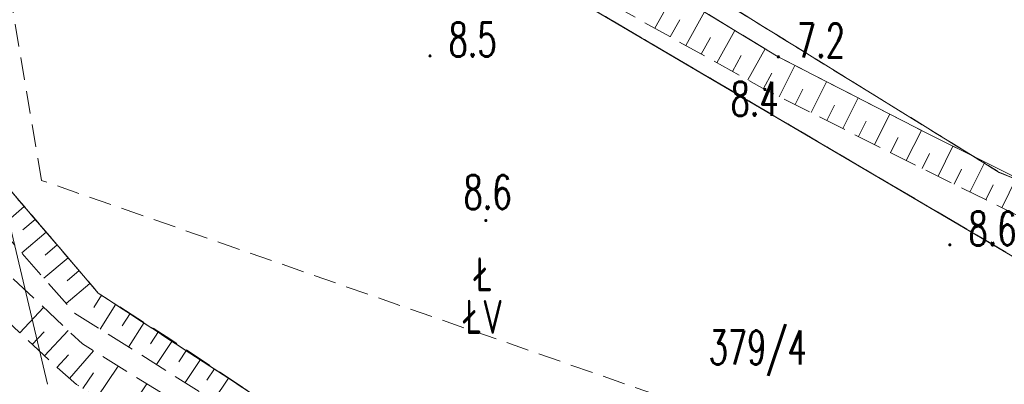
# Model space of a CAD drawing. Header units: millimetres. Extents: x -367306 to 168495, y -187323 to 82034.
# Tile 4 of 170: x -80115 to -36666, y -142922 to -126821. Entities that reach past the tile are written whole.
import ezdxf

# ---------------------------------------------------------------- set-up
doc = ezdxf.new("R2010")
doc.units = ezdxf.units.MM
doc.header["$MEASUREMENT"] = 0
for name, pattern in [('L_0_03', [1000, 500, -500]), ('L_0_04', [1500, 1000, -500]), ('L_0_05', [1750, 1250, -500]), ('L_0_06', [2000, 1500, -500])]:
    doc.linetypes.add(name, pattern=pattern)
for name, color, linetype, lineweight in [('Nowe_0_Nr_pióra__8', 7, 'Continuous', 13), ('Nowe_0_Nr_pióra__9', 7, 'Continuous', 13), ('Nowe_EGDE_Nr_pióra__9', 7, 'Continuous', 13), ('Nowe_EGDE_O_Nr_pióra__8', 7, 'Continuous', 13), ('Nowe_EGKK_Nr_pióra__8', 7, 'Continuous', 13), ('Nowe_EGKK_Nr_pióra__9', 7, 'Continuous', 13), ('Nowe_EGKK_O_Nr_pióra__8', 7, 'Continuous', 13), ('Nowe_EGUG_Nr_pióra__8', 7, 'Continuous', 13), ('Nowe_EGUG_Nr_pióra__9', 7, 'Continuous', 13), ('Nowe_EGUG_O_Nr_pióra__8', 7, 'Continuous', 13), ('Nowe_OTRK_Nr_pióra__8', 7, 'Continuous', 13), ('Nowe_OTRK_Nr_pióra__9', 7, 'Continuous', 13), ('Nowe_OTRN_Nr_pióra__7', 7, 'Continuous', 13), ('Nowe_OTRN_Nr_pióra__8', 7, 'Continuous', 13), ('Nowe_OTRN_Nr_pióra__9', 7, 'Continuous', 13), ('Nowe_OTRN_O_Nr_pióra__8', 7, 'Continuous', 13), ('Nowe_OTWP_Nr_pióra__8', 7, 'Continuous', 13), ('Nowe_OTWP_Nr_pióra__9', 7, 'Continuous', 13), ('Nowe_SUKP_Nr_pióra__9', 7, 'Continuous', 13)]:
    doc.layers.add(name, color=color, linetype=linetype, lineweight=lineweight)
doc.styles.add('STYL_AUTOMATYCZNY_3', font='Simplex.shx')

msp = doc.modelspace()

# ---------------------------------------------------------------- hatches: boundary and pattern name
at = {"layer": 'Nowe_OTRN_Nr_pióra__7', "linetype": 'Continuous', "lineweight": 13}
for points in [[(-62053.4, -128423), (-62051.8, -128434.7), (-62047.4, -128445.5), (-62040.2, -128454.8), (-62030.9, -128462), (-62020, -128466.5), (-62008.4, -128468), (-61996.7, -128466.5), (-61985.9, -128462), (-61976.6, -128454.8), (-61969.4, -128445.5), (-61964.9, -128434.7), (-61963.4, -128423), (-61964.9, -128411.4), (-61969.4, -128400.5), (-61976.6, -128391.2), (-61985.9, -128384), (-61996.7, -128379.6), (-62008.4, -128378), (-62020, -128379.6), (-62030.9, -128384), (-62040.2, -128391.2), (-62047.4, -128400.5), (-62051.8, -128411.4)], [(-46683.4, -128463), (-46681.8, -128474.7), (-46677.4, -128485.5), (-46670.2, -128494.8), (-46660.9, -128502), (-46650, -128506.5), (-46638.4, -128508), (-46626.7, -128506.5), (-46615.9, -128502), (-46606.6, -128494.8), (-46599.4, -128485.5), (-46594.9, -128474.7), (-46593.4, -128463), (-46594.9, -128451.4), (-46599.4, -128440.5), (-46606.6, -128431.2), (-46615.9, -128424), (-46626.7, -128419.6), (-46638.4, -128418), (-46650, -128419.6), (-46660.9, -128424), (-46670.2, -128431.2), (-46677.4, -128440.5), (-46681.8, -128451.4)], [(-47273.4, -129903), (-47271.8, -129914.7), (-47267.4, -129925.5), (-47260.2, -129934.8), (-47250.9, -129942), (-47240, -129946.5), (-47228.4, -129948), (-47216.7, -129946.5), (-47205.9, -129942), (-47196.6, -129934.8), (-47189.4, -129925.5), (-47184.9, -129914.7), (-47183.4, -129903), (-47184.9, -129891.4), (-47189.4, -129880.5), (-47196.6, -129871.2), (-47205.9, -129864), (-47216.7, -129859.6), (-47228.4, -129858), (-47240, -129859.6), (-47250.9, -129864), (-47260.2, -129871.2), (-47267.4, -129880.5), (-47271.8, -129891.4)], [(-59589.6, -135691.1), (-59588.1, -135702.7), (-59583.6, -135713.6), (-59576.4, -135722.9), (-59567.1, -135730), (-59556.3, -135734.5), (-59544.6, -135736.1), (-59533, -135734.5), (-59522.1, -135730), (-59512.8, -135722.9), (-59505.7, -135713.6), (-59501.2, -135702.7), (-59499.6, -135691.1), (-59501.2, -135679.4), (-59505.7, -135668.6), (-59512.8, -135659.3), (-59522.1, -135652.1), (-59533, -135647.6), (-59544.6, -135646.1), (-59556.3, -135647.6), (-59567.1, -135652.1), (-59576.4, -135659.3), (-59583.6, -135668.6), (-59588.1, -135679.4)], [(-39113.4, -136763), (-39111.8, -136774.7), (-39107.4, -136785.5), (-39100.2, -136794.8), (-39090.9, -136802), (-39080, -136806.5), (-39068.4, -136808), (-39056.7, -136806.5), (-39045.9, -136802), (-39036.6, -136794.8), (-39029.4, -136785.5), (-39024.9, -136774.7), (-39023.4, -136763), (-39024.9, -136751.4), (-39029.4, -136740.5), (-39036.6, -136731.2), (-39045.9, -136724), (-39056.7, -136719.6), (-39068.4, -136718), (-39080, -136719.6), (-39090.9, -136724), (-39100.2, -136731.2), (-39107.4, -136740.5), (-39111.8, -136751.4)]]:
    msp.add_hatch(color=7, dxfattribs=at).paths.add_polyline_path(points)

# ---------------------------------------------------------------- linework, layer by layer
at = {"layer": 'Nowe_0_Nr_pióra__8', "color": 7, "linetype": 'Continuous', "lineweight": 13}
msp.add_line((-78892.7, -142920.5), (-78892.7, -142920.5), dxfattribs=at)
at = {"layer": 'Nowe_0_Nr_pióra__9', "color": 7, "linetype": 'L_0_04', "lineweight": 13}
msp.add_lwpolyline([(-54175.8, -16615), (-36542.5, 13691.6), (-32491.5, 24497.6), (-41006.9, 52709.3), (-354.8, 78621.1), (4924.1, 35501.4), (-2954.1, 7738.8), (31962.3, -8247.3), (46488.5, 22925.7), (96328.3, 3296.1), (84395.1, -59501.6), (78496.2, -91288.2), (63259, -147476.2), (43808.2, -176834.2), (-26519.8, -152286.8), (-79150.4, -133916.5), (-87259.9, -85957.4)], close=True, dxfattribs=at)
at = {"layer": 'Nowe_EGDE_Nr_pióra__9', "color": 7, "linetype": 'Continuous', "lineweight": 13, "flags": 128}
for points in [[(-32248.4, -2403), (-37968.4, -18833), (-52388.4, -43803), (-56478.4, -49323), (-64648.4, -60323), (-72848.4, -73393), (-78498.4, -88293), (-79228.4, -100953), (-73598.4, -112563), (-60298.4, -123133), (-36138.4, -137363), (-13438.4, -142123), (-1728.4, -140123), (3311.6, -137403), (-1348.4, -129693), (-16648.4, -132123), (-42598.4, -121143), (-58518.4, -110243), (-66138.4, -100353), (-67898.4, -84573), (-35518.4, -34473), (-22298.4, -1863)], [(-36138.4, -137363), (-60298.4, -123133)]]:
    msp.add_lwpolyline(points, dxfattribs=at)
at = {"layer": 'Nowe_EGKK_Nr_pióra__8', "color": 7, "linetype": 'Continuous', "lineweight": 13}
for p, q in [((-36888.4, -133563), (-36888.3, -133563)), ((-36888.4, -133563), (-36888.3, -133563)), ((-76648.4, -138893), (-76648.3, -138893)), ((-76648.4, -138893), (-76648.3, -138893))]:
    msp.add_line(p, q, dxfattribs=at)
at = {"layer": 'Nowe_EGKK_Nr_pióra__9', "color": 7, "linetype": 'L_0_06', "lineweight": 13, "flags": 128}
for points in [[(-65928.4, -86443), (-46598.4, -55193), (-32708.1, -34185.8), (-25888.4, -18613), (-19538.4, -3963), (-15289, 2905.3), (-7768.4, 34407), (-6478.4, 39617), (-9198.5, 39673.5), (-11138.4, 31577), (-9490.8, 31378.4), (-12278.4, 26477), (-12397.1, 25976.7), (-13078.4, 26127), (-24358.4, -3553), (-29788.4, -3963), (-32958.4, -14253), (-43448.4, -33613), (-62598.4, -63213), (-70068.4, -74873), (-73378.4, -83263), (-74808.4, -87963), (-76058.4, -92933), (-76488.4, -97643), (-76148.4, -99903), (-74478.4, -105063), (-71748.4, -109473), (-68778.4, -112643), (-63278.4, -117253), (-36888.4, -133563), (-29028.4, -136863), (-23848.4, -137733), (-15768.4, -138533), (-6768.4, -139353), (-3598.4, -138483), (-438.4, -136613), (1879.8, -135034.1), (3281.6, -133823), (12911.6, -125533), (23321.6, -113373), (29441.6, -101683), (31601.6, -96903), (39431.6, -73863), (55391.6, -79203), (56561.6, -81483), (58691.6, -82183), (59421.6, -76943), (62241.6, -69543), (68811.6, -45163), (66821.6, -44573), (60191.6, -64873), (57641.6, -74443), (41611.6, -68353), (55048, -35268), (61231.6, -20173), (54061.6, -15833), (47506.2, -29866.6), (46621.6, -31733), (42301.6, -37993), (38441.6, -36363), (31721.6, -45713), (29651.6, -50493), (32131.6, -55673), (28631.6, -68213), (23091.6, -85543), (18891.6, -95613), (19151.6, -99663), (15641.6, -105623), (7471.6, -118773), (-568.4, -125543), (-4988.4, -128413), (-15438.4, -130493), (-41388.4, -119513), (-56468.4, -109643), (-64298.4, -99413)], [(3311.6, -137403), (-1728.4, -140123), (-13438.4, -142123), (-36138.4, -137363), (-60298.4, -123133), (-73598.4, -112563), (-79228.4, -100953), (-96338.4, -103863), (-90368.4, -119183), (-84588.4, -129593), (-76648.4, -138893), (-69718.4, -143433), (-65688.4, -144503), (-64458.4, -146783), (-60688.4, -152263), (-54658.4, -156013), (-45058.4, -161173), (-14498.4, -168703), (2961.6, -169593), (19561.6, -164263)]]:
    msp.add_lwpolyline(points, close=True, dxfattribs=at)
for points in [[(-36888.4, -133563), (-63278.4, -117253)], [(-60298.4, -123133), (-36138.4, -137363)], [(-76648.4, -138893), (-84588.4, -129593)], [(-29028.4, -136863), (-36888.4, -133563)], [(-69718.4, -143433), (-76648.4, -138893)]]:
    msp.add_lwpolyline(points, dxfattribs=at)
at = {"layer": 'Nowe_EGUG_Nr_pióra__8', "color": 7, "linetype": 'Continuous', "lineweight": 13}
for p, q in [((-36888.4, -133563), (-36888.3, -133563)), ((-36888.4, -133563), (-36888.3, -133563)), ((-76648.4, -138893), (-76648.3, -138893)), ((-76648.4, -138893), (-76648.3, -138893))]:
    msp.add_line(p, q, dxfattribs=at)
at = {"layer": 'Nowe_EGUG_Nr_pióra__9', "color": 7, "linetype": 'L_0_03', "lineweight": 13, "flags": 128}
for points in [[(-65928.4, -86443), (-46598.4, -55193), (-32708.1, -34185.8), (-25888.4, -18613), (-19538.4, -3963), (-15289, 2905.3), (-7768.4, 34407), (-6478.4, 39617), (-9198.5, 39673.5), (-11138.4, 31577), (-9490.8, 31378.4), (-12278.4, 26477), (-12397.1, 25976.7), (-13078.4, 26127), (-24358.4, -3553), (-29788.4, -3963), (-32958.4, -14253), (-43448.4, -33613), (-62598.4, -63213), (-70068.4, -74873), (-73378.4, -83263), (-74808.4, -87963), (-76058.4, -92933), (-76488.4, -97643), (-76148.4, -99903), (-74478.4, -105063), (-71748.4, -109473), (-68778.4, -112643), (-63278.4, -117253), (-36888.4, -133563), (-29028.4, -136863), (-23848.4, -137733), (-15768.4, -138533), (-6768.4, -139353), (-3598.4, -138483), (-438.4, -136613), (1879.8, -135034.1), (3281.6, -133823), (12911.6, -125533), (23321.6, -113373), (29441.6, -101683), (31601.6, -96903), (39431.6, -73863), (55391.6, -79203), (56561.6, -81483), (58691.6, -82183), (59421.6, -76943), (62241.6, -69543), (68811.6, -45163), (66821.6, -44573), (60191.6, -64873), (57641.6, -74443), (41611.6, -68353), (55048, -35268), (61231.6, -20173), (54061.6, -15833), (47506.2, -29866.6), (46621.6, -31733), (42301.6, -37993), (38441.6, -36363), (31721.6, -45713), (29651.6, -50493), (32131.6, -55673), (28631.6, -68213), (23091.6, -85543), (18891.6, -95613), (19151.6, -99663), (15641.6, -105623), (7471.6, -118773), (-568.4, -125543), (-4988.4, -128413), (-15438.4, -130493), (-41388.4, -119513), (-56468.4, -109643), (-64298.4, -99413)], [(3311.6, -137403), (-1728.4, -140123), (-13438.4, -142123), (-36138.4, -137363), (-60298.4, -123133), (-73598.4, -112563), (-79228.4, -100953), (-96338.4, -103863), (-90368.4, -119183), (-84588.4, -129593), (-76648.4, -138893), (-69718.4, -143433), (-65688.4, -144503), (-64458.4, -146783), (-60688.4, -152263), (-54658.4, -156013), (-45058.4, -161173), (-14498.4, -168703), (2961.6, -169593), (19561.6, -164263)]]:
    msp.add_lwpolyline(points, close=True, dxfattribs=at)
for points in [[(-36888.4, -133563), (-63278.4, -117253)], [(-60298.4, -123133), (-36138.4, -137363)], [(-76648.4, -138893), (-84588.4, -129593)], [(-29028.4, -136863), (-36888.4, -133563)], [(-69718.4, -143433), (-76648.4, -138893)]]:
    msp.add_lwpolyline(points, dxfattribs=at)
at = {"layer": 'Nowe_OTRK_Nr_pióra__8', "color": 7, "linetype": 'Continuous', "lineweight": 13}
for p, q in [((-50988.7, -126825.5), (-50988.7, -126825.5)), ((-52093.1, -127198), (-52093.1, -127198)), ((-48558.3, -127295.3), (-48558.2, -127295.3)), ((-51407.8, -127579.1), (-51407.7, -127579.1)), ((-49632.9, -127614.3), (-49632.9, -127614.3)), ((-50722.4, -127960.2), (-50722.4, -127960.2)), ((-47217.3, -128110.9), (-47217.3, -128110.9)), ((-50037.1, -128341.3), (-50037.1, -128341.3)), ((-48277.1, -128403.2), (-48277.1, -128403.2)), ((-46638.4, -128463), (-46638.3, -128463)), ((-49351.8, -128722.3), (-49351.7, -128722.3)), ((-45902.9, -128841.4), (-45902.9, -128841.4)), ((-48666.4, -129103.4), (-48666.4, -129103.4)), ((-46919.5, -129188.8), (-46919.4, -129188.8)), ((-47981.1, -129484.5), (-47981.1, -129484.5)), ((-47295.8, -129865.5), (-47295.7, -129865.5)), ((-47228.4, -129903), (-47228.3, -129903)), ((-45550.9, -129886.6), (-45550.9, -129886.6)), ((-44508.2, -129558.8), (-44508.2, -129558.8)), ((-46596.8, -130220.7), (-46596.7, -130220.7)), ((-43113.6, -130276.2), (-43113.5, -130276.2)), ((-45896.2, -130573.1), (-45896.2, -130573.1)), ((-44153.1, -130597.7), (-44153, -130597.7)), ((-45195.7, -130925.5), (-45195.7, -130925.5)), ((-41718.9, -130993.7), (-41718.9, -130993.7)), ((-44495.2, -131277.8), (-44495.1, -131277.8)), ((-43794.7, -131630.2), (-43794.6, -131630.2)), ((-42755.2, -131308.8), (-42755.1, -131308.8)), ((-43094.1, -131982.6), (-43094.1, -131982.6)), ((-41357.3, -132019.9), (-41357.3, -132019.9)), ((-40324.3, -131711.1), (-40324.2, -131711.1)), ((-40048.4, -131853), (-40048.3, -131853)), ((-42393.6, -132335), (-42393.6, -132335)), ((-38931.6, -132408.2), (-38931.6, -132408.2)), ((-41693.1, -132687.3), (-41693, -132687.3)), ((-39962.4, -132724.5), (-39962.3, -132724.5)), ((-40992.6, -133039.7), (-40992.5, -133039.7)), ((-40588.4, -133243), (-40588.3, -133243)), ((-37527.3, -133106.3), (-37527.2, -133106.3)), ((-40291, -133389.9), (-40290.9, -133389.9)), ((-39587.9, -133737.1), (-39587.8, -133737.1)), ((-38557.1, -133420.8), (-38557.1, -133420.8)), ((-38884.8, -134084.3), (-38884.7, -134084.3)), ((-37151.8, -134117), (-37151.8, -134117)), ((-38181.7, -134431.5), (-38181.6, -134431.5)), ((-79910.5, -135072.2), (-79910.4, -135072.2)), ((-37478.6, -134778.7), (-37478.5, -134778.7)), ((-36775.5, -135125.9), (-36775.4, -135125.9)), ((-79427.9, -135637.5), (-79427.8, -135637.5)), ((-79970.6, -136100.9), (-79970.6, -136100.9)), ((-78945.2, -136202.7), (-78945.2, -136202.7)), ((-78462.6, -136768), (-78462.6, -136768)), ((-80023.2, -137123.1), (-80023.2, -137123.1)), ((-78997.8, -137225), (-78997.8, -137225)), ((-77980, -137333.3), (-77980, -137333.3)), ((-77497.4, -137898.6), (-77497.4, -137898.6)), ((-79042.9, -138240.7), (-79042.8, -138240.7)), ((-78025, -138349), (-78025, -138349)), ((-77014.8, -138463.8), (-77014.8, -138463.8)), ((-76648.4, -138893), (-76648.3, -138893)), ((-76497.7, -138989.4), (-76497.6, -138989.4)), ((-78062.5, -139358.3), (-78062.4, -139358.3)), ((-75871.5, -139390), (-75871.5, -139390)), ((-79057.4, -139530.4), (-79057.4, -139530.4)), ((-77705.4, -139765.3), (-77705.4, -139765.3)), ((-76848.1, -139537.2), (-76848, -139537.2)), ((-75245.4, -139790.5), (-75245.4, -139790.5)), ((-75593.2, -140334.2), (-75593.2, -140334.2)), ((-74619.3, -140191), (-74619.2, -140191)), ((-80105.8, -140652.4), (-80105.7, -140652.4)), ((-79039.2, -140599.6), (-79039.2, -140599.6)), ((-77974.1, -140548.4), (-77974.1, -140548.4)), ((-76569.7, -140481.4), (-76569.7, -140481.4)), ((-73993.2, -140591.5), (-73993.1, -140591.5)), ((-79562.7, -141159.8), (-79562.6, -141159.8)), ((-77343.6, -141140.9), (-77343.5, -141140.9)), ((-74338.4, -141131.1), (-74338.3, -141131.1)), ((-73446.4, -140941.3), (-73446.4, -140941.3)), ((-73368.1, -140993.6), (-73368, -140993.6)), ((-77954.5, -141616), (-77954.4, -141616)), ((-76865.2, -141436.9), (-76865.1, -141436.9)), ((-75312.3, -141274.3), (-75312.2, -141274.3)), ((-72750.2, -141406.7), (-72750.1, -141406.7)), ((-79019.6, -141667.3), (-79019.5, -141667.3)), ((-74076.5, -142053.5), (-74076.4, -142053.5)), ((-73098.8, -141928.4), (-73098.8, -141928.4)), ((-72132.2, -141819.7), (-72132.2, -141819.7)), ((-78476.5, -142174.7), (-78476.4, -142174.7)), ((-78473.2, -142177.8), (-78473.2, -142177.8)), ((-76860.3, -142418.8), (-76860.3, -142418.8)), ((-75764.3, -142118.2), (-75764.2, -142118.2)), ((-71514.3, -142232.7), (-71514.2, -142232.7)), ((-77912.3, -142658.6), (-77912.2, -142658.6)), ((-74499.4, -142901), (-74499.3, -142901)), ((-72818.6, -142846.7), (-72818.6, -142846.7)), ((-71852, -142738), (-71851.9, -142738)), ((-70896.3, -142645.7), (-70896.3, -142645.7))]:
    msp.add_line(p, q, dxfattribs=at)
at = {"layer": 'Nowe_OTRK_Nr_pióra__9', "color": 7, "linetype": 'L_0_05', "lineweight": 13, "flags": 128}
for points in [[(-60418.4, -57243), (-64448.4, -61163), (-70038.4, -70403), (-72908.4, -76233), (-77228.4, -88903), (-77898.4, -95093), (-77008.4, -103883), (-75188.4, -108483), (-71818.4, -112263), (-65988.4, -117853), (-61458.4, -121513), (-56418.4, -124793), (-47228.4, -129903), (-40588.4, -133243), (-30078.4, -138433), (-23608.4, -140503), (-14108.4, -141243), (-6288.4, -140963), (-3098.4, -140303), (121.6, -138413), (2401.6, -136703), (4951.6, -134603), (14459.1, -126168.4), (24075.4, -113943.7), (26472.9, -109925.5), (31386.9, -99376.6), (29323.2, -98604.3), (24650.6, -109225.4), (19960.7, -116004.7), (16778.8, -119626.3), (14556.7, -122153.9), (12029.4, -124648.7), (8434.3, -128173.8), (3301.6, -133843), (1879.8, -135034.1), (-788.4, -137103), (-3798.4, -139183), (-6448.4, -139483), (-14148.4, -139963), (-23348.4, -138763), (-29648.4, -137023), (-40048.4, -131853), (-46638.4, -128463), (-55368.4, -123153), (-60568.4, -120043), (-65388.4, -116613), (-70928.4, -111463), (-73788.4, -107783), (-75708.4, -103193), (-76758.4, -95153), (-76048.4, -89103), (-71688.4, -76643), (-68828.4, -70923), (-63248.4, -61643)], [(-102536.5, -106339.4), (-99421.9, -106200.4), (-98421.6, -106931.8), (-95951.7, -113689.6), (-92594.1, -123017), (-91552.9, -125712.6), (-87935, -131131.5), (-84549.6, -136116.6), (-83096.8, -137857.7), (-78473.2, -142177.8), (-77602.9, -142923.8), (-68943.1, -148726.5), (-68180.2, -148938.2), (-65929.3, -148768.3), (-64559.7, -147143.9), (-64697.7, -146114), (-65688.4, -144503), (-67996.6, -143780.4), (-69718.4, -143433), (-73446.4, -140941.3), (-76648.4, -138893), (-84588.4, -129593), (-90186.4, -119839.2), (-90658.3, -118775.9), (-92646.4, -113604.4), (-95269.5, -106860.3), (-96464.5, -103677.7), (-98251.4, -102839.1), (-103263.8, -103139), (-103003.9, -104282.9), (-98415, -103970.8), (-97178.5, -104607.8), (-95210.8, -110020.5), (-92764.3, -116717.4), (-91640.5, -119859.9), (-87755.5, -126644.9), (-85468.6, -130647.3), (-82409, -134403.4), (-77705.4, -139765.3), (-71490.3, -143684.2), (-66907.1, -145882), (-67865.4, -147017.4), (-73469.5, -143538.3), (-77343.6, -141140.9), (-81262.9, -137457.9), (-83888.7, -134912.8), (-88026.2, -127987.9), (-92241, -120853.5), (-93419.1, -117519.2), (-95577.4, -111747.2), (-97915.2, -105544.9), (-98816.9, -105034.1), (-102813.2, -105121.6)]]:
    msp.add_lwpolyline(points, close=True, dxfattribs=at)
at = {"layer": 'Nowe_OTRK_Nr_pióra__9', "color": 7, "linetype": 'Continuous', "lineweight": 13, "flags": 128}
for points in [[(-52093.1, -127198), (-51240.1, -125664)], [(-51407.8, -127579.1), (-50988.7, -126825.5)], [(-50722.4, -127960.2), (-49899.2, -126479.6)], [(-49351.8, -128722.3), (-48558.3, -127295.3)], [(-50037.1, -128341.3), (-49632.9, -127614.3)], [(-47981.1, -129484.5), (-47217.3, -128110.9)], [(-48666.4, -129103.4), (-48277.1, -128403.2)], [(-46596.8, -130220.7), (-45902.9, -128841.4)], [(-47295.8, -129865.5), (-46919.5, -129188.8)], [(-45896.2, -130573.1), (-45550.9, -129886.6)], [(-45195.7, -130925.5), (-44508.2, -129558.8)], [(-43794.7, -131630.2), (-43113.6, -130276.2)], [(-44495.2, -131277.8), (-44153.1, -130597.7)], [(-42393.6, -132335), (-41718.9, -130993.7)], [(-43094.1, -131982.6), (-42755.2, -131308.8)], [(-41693.1, -132687.3), (-41357.3, -132019.9)], [(-40992.6, -133039.7), (-40324.3, -131711.1)], [(-39587.9, -133737.1), (-38931.6, -132408.2)], [(-40291, -133389.9), (-39962.4, -132724.5)], [(-38181.7, -134431.5), (-37527.3, -133106.3)], [(-38884.8, -134084.3), (-38557.1, -133420.8)], [(-36775.5, -135125.9), (-36122.9, -133804.4)], [(-37478.6, -134778.7), (-37151.8, -134117)], [(-81003.6, -136005.5), (-79910.5, -135072.2)], [(-79427.9, -135637.5), (-79970.6, -136100.9)], [(-80023.2, -137123.1), (-78945.2, -136202.7)], [(-78462.6, -136768), (-78997.8, -137225)], [(-79042.9, -138240.7), (-77980, -137333.3)], [(-77497.4, -137898.6), (-78025, -138349)], [(-78062.5, -139358.3), (-77014.8, -138463.8)], [(-76497.7, -138989.4), (-76848.1, -139537.2)], [(-76569.7, -140481.4), (-75871.5, -139390)], [(-80105.8, -140652.4), (-79057.4, -139530.4)], [(-75245.4, -139790.5), (-75593.2, -140334.2)], [(-75312.3, -141274.3), (-74619.3, -140191)], [(-79562.7, -141159.8), (-79039.2, -140599.6)], [(-79019.6, -141667.3), (-77974.1, -140548.4)], [(-73993.2, -140591.5), (-74338.4, -141131.1)], [(-74076.5, -142053.5), (-73368.1, -140993.6)], [(-78476.5, -142174.7), (-77954.5, -141616)], [(-77912.3, -142658.6), (-76865.2, -141436.9)], [(-72750.2, -141406.7), (-73098.8, -141928.4)], [(-72818.6, -142846.7), (-72132.2, -141819.7)], [(-77324, -143110.7), (-76860.3, -142418.8)], [(-76706.5, -143524.4), (-75764.3, -142118.2)], [(-71514.3, -142232.7), (-71852, -142738)], [(-75471.6, -144351.9), (-74499.4, -142901)], [(-71560.7, -143639.8), (-70896.3, -142645.7)]]:
    msp.add_lwpolyline(points, dxfattribs=at)
at = {"layer": 'Nowe_OTRN_Nr_pióra__8', "color": 7, "linetype": 'Continuous', "lineweight": 13}
for p, q in [((-62053.4, -128423), (-62053.3, -128423)), ((-62051.8, -128411.4), (-62051.8, -128411.4)), ((-62051.8, -128434.7), (-62051.8, -128434.7)), ((-62047.4, -128400.5), (-62047.3, -128400.5)), ((-62047.4, -128445.5), (-62047.3, -128445.5)), ((-62040.2, -128391.2), (-62040.1, -128391.2)), ((-62040.2, -128454.8), (-62040.1, -128454.8)), ((-62030.9, -128384), (-62030.8, -128384)), ((-62030.9, -128462), (-62030.8, -128462)), ((-62020, -128379.6), (-62020, -128379.6)), ((-62020, -128466.5), (-62020, -128466.5)), ((-62008.4, -128378), (-62008.3, -128378)), ((-62008.4, -128468), (-62008.3, -128468)), ((-61996.7, -128379.6), (-61996.7, -128379.6)), ((-61996.7, -128466.5), (-61996.7, -128466.5)), ((-61985.9, -128384), (-61985.8, -128384)), ((-61985.9, -128462), (-61985.8, -128462)), ((-61976.6, -128391.2), (-61976.5, -128391.2)), ((-61976.6, -128454.8), (-61976.5, -128454.8)), ((-61969.4, -128400.5), (-61969.4, -128400.5)), ((-61969.4, -128445.5), (-61969.4, -128445.5)), ((-61964.9, -128411.4), (-61964.9, -128411.4)), ((-61964.9, -128434.7), (-61964.9, -128434.7)), ((-61963.4, -128423), (-61963.3, -128423)), ((-46683.4, -128463), (-46683.3, -128463)), ((-46681.8, -128451.4), (-46681.8, -128451.4)), ((-46681.8, -128474.7), (-46681.8, -128474.7)), ((-46677.4, -128440.5), (-46677.3, -128440.5)), ((-46677.4, -128485.5), (-46677.3, -128485.5)), ((-46670.2, -128431.2), (-46670.1, -128431.2)), ((-46670.2, -128494.8), (-46670.1, -128494.8)), ((-46660.9, -128424), (-46660.8, -128424)), ((-46660.9, -128502), (-46660.8, -128502)), ((-46650, -128419.6), (-46650, -128419.6)), ((-46650, -128506.5), (-46650, -128506.5)), ((-46638.4, -128418), (-46638.3, -128418)), ((-46638.4, -128508), (-46638.3, -128508)), ((-46626.7, -128419.6), (-46626.7, -128419.6)), ((-46626.7, -128506.5), (-46626.7, -128506.5)), ((-46615.9, -128424), (-46615.8, -128424)), ((-46615.9, -128502), (-46615.8, -128502)), ((-46606.6, -128431.2), (-46606.5, -128431.2)), ((-46606.6, -128494.8), (-46606.5, -128494.8)), ((-46599.4, -128440.5), (-46599.4, -128440.5)), ((-46599.4, -128485.5), (-46599.4, -128485.5)), ((-46594.9, -128451.4), (-46594.9, -128451.4)), ((-46594.9, -128474.7), (-46594.9, -128474.7)), ((-46593.4, -128463), (-46593.3, -128463)), ((-47273.4, -129903), (-47273.3, -129903)), ((-47271.8, -129891.4), (-47271.8, -129891.4)), ((-47267.4, -129880.5), (-47267.3, -129880.5)), ((-47260.2, -129871.2), (-47260.1, -129871.2)), ((-47250.9, -129864), (-47250.8, -129864)), ((-47240, -129859.6), (-47240, -129859.6)), ((-47228.4, -129858), (-47228.3, -129858)), ((-47216.7, -129859.6), (-47216.7, -129859.6)), ((-47205.9, -129864), (-47205.8, -129864)), ((-47196.6, -129871.2), (-47196.5, -129871.2)), ((-47189.4, -129880.5), (-47189.4, -129880.5)), ((-47184.9, -129891.4), (-47184.9, -129891.4)), ((-47183.4, -129903), (-47183.3, -129903)), ((-47271.8, -129914.7), (-47271.8, -129914.7)), ((-47267.4, -129925.5), (-47267.3, -129925.5)), ((-47260.2, -129934.8), (-47260.1, -129934.8)), ((-47250.9, -129942), (-47250.8, -129942)), ((-47240, -129946.5), (-47240, -129946.5)), ((-47228.4, -129948), (-47228.3, -129948)), ((-47216.7, -129946.5), (-47216.7, -129946.5)), ((-47205.9, -129942), (-47205.8, -129942)), ((-47196.6, -129934.8), (-47196.5, -129934.8)), ((-47189.4, -129925.5), (-47189.4, -129925.5)), ((-47184.9, -129914.7), (-47184.9, -129914.7)), ((-59589.6, -135691.1), (-59589.6, -135691.1)), ((-59588.1, -135679.4), (-59588, -135679.4)), ((-59588.1, -135702.7), (-59588, -135702.7)), ((-59583.6, -135668.6), (-59583.5, -135668.6)), ((-59583.6, -135713.6), (-59583.5, -135713.6)), ((-59576.4, -135659.3), (-59576.4, -135659.3)), ((-59576.4, -135722.9), (-59576.4, -135722.9)), ((-59567.1, -135652.1), (-59567.1, -135652.1)), ((-59567.1, -135730), (-59567.1, -135730)), ((-59556.3, -135647.6), (-59556.2, -135647.6)), ((-59556.3, -135734.5), (-59556.2, -135734.5)), ((-59544.6, -135646.1), (-59544.6, -135646.1)), ((-59544.6, -135736.1), (-59544.6, -135736.1)), ((-59533, -135647.6), (-59532.9, -135647.6)), ((-59533, -135734.5), (-59532.9, -135734.5)), ((-59522.1, -135652.1), (-59522.1, -135652.1)), ((-59522.1, -135730), (-59522.1, -135730)), ((-59512.8, -135659.3), (-59512.8, -135659.3)), ((-59512.8, -135722.9), (-59512.8, -135722.9)), ((-59505.7, -135668.6), (-59505.6, -135668.6)), ((-59505.7, -135713.6), (-59505.6, -135713.6)), ((-59501.2, -135679.4), (-59501.1, -135679.4)), ((-59501.2, -135702.7), (-59501.1, -135702.7)), ((-59499.6, -135691.1), (-59499.6, -135691.1)), ((-39113.4, -136763), (-39113.3, -136763)), ((-39111.8, -136751.4), (-39111.8, -136751.4)), ((-39111.8, -136774.7), (-39111.8, -136774.7)), ((-39107.4, -136740.5), (-39107.3, -136740.5)), ((-39107.4, -136785.5), (-39107.3, -136785.5)), ((-39100.2, -136731.2), (-39100.1, -136731.2)), ((-39100.2, -136794.8), (-39100.1, -136794.8)), ((-39090.9, -136724), (-39090.8, -136724)), ((-39090.9, -136802), (-39090.8, -136802)), ((-39080, -136719.6), (-39080, -136719.6)), ((-39080, -136806.5), (-39080, -136806.5)), ((-39068.4, -136718), (-39068.3, -136718)), ((-39068.4, -136808), (-39068.3, -136808)), ((-39056.7, -136719.6), (-39056.7, -136719.6)), ((-39056.7, -136806.5), (-39056.7, -136806.5)), ((-39045.9, -136724), (-39045.8, -136724)), ((-39045.9, -136802), (-39045.8, -136802)), ((-39036.6, -136731.2), (-39036.5, -136731.2)), ((-39036.6, -136794.8), (-39036.5, -136794.8)), ((-39029.4, -136740.5), (-39029.4, -136740.5)), ((-39029.4, -136785.5), (-39029.4, -136785.5)), ((-39024.9, -136751.4), (-39024.9, -136751.4)), ((-39024.9, -136774.7), (-39024.9, -136774.7)), ((-39023.4, -136763), (-39023.3, -136763))]:
    msp.add_line(p, q, dxfattribs=at)
at = {"layer": 'Nowe_OTRN_Nr_pióra__9', "color": 7, "linetype": 'Continuous', "lineweight": 13, "flags": 128}
for points in [[(-62053.4, -128423), (-62051.8, -128434.7), (-62047.4, -128445.5), (-62040.2, -128454.8), (-62030.9, -128462), (-62020, -128466.5), (-62008.4, -128468), (-61996.7, -128466.5), (-61985.9, -128462), (-61976.6, -128454.8), (-61969.4, -128445.5), (-61964.9, -128434.7), (-61963.4, -128423), (-61964.9, -128411.4), (-61969.4, -128400.5), (-61976.6, -128391.2), (-61985.9, -128384), (-61996.7, -128379.6), (-62008.4, -128378), (-62020, -128379.6), (-62030.9, -128384), (-62040.2, -128391.2), (-62047.4, -128400.5), (-62051.8, -128411.4)], [(-46683.4, -128463), (-46681.8, -128474.7), (-46677.4, -128485.5), (-46670.2, -128494.8), (-46660.9, -128502), (-46650, -128506.5), (-46638.4, -128508), (-46626.7, -128506.5), (-46615.9, -128502), (-46606.6, -128494.8), (-46599.4, -128485.5), (-46594.9, -128474.7), (-46593.4, -128463), (-46594.9, -128451.4), (-46599.4, -128440.5), (-46606.6, -128431.2), (-46615.9, -128424), (-46626.7, -128419.6), (-46638.4, -128418), (-46650, -128419.6), (-46660.9, -128424), (-46670.2, -128431.2), (-46677.4, -128440.5), (-46681.8, -128451.4)], [(-47273.4, -129903), (-47271.8, -129914.7), (-47267.4, -129925.5), (-47260.2, -129934.8), (-47250.9, -129942), (-47240, -129946.5), (-47228.4, -129948), (-47216.7, -129946.5), (-47205.9, -129942), (-47196.6, -129934.8), (-47189.4, -129925.5), (-47184.9, -129914.7), (-47183.4, -129903), (-47184.9, -129891.4), (-47189.4, -129880.5), (-47196.6, -129871.2), (-47205.9, -129864), (-47216.7, -129859.6), (-47228.4, -129858), (-47240, -129859.6), (-47250.9, -129864), (-47260.2, -129871.2), (-47267.4, -129880.5), (-47271.8, -129891.4)], [(-59589.6, -135691.1), (-59588.1, -135702.7), (-59583.6, -135713.6), (-59576.4, -135722.9), (-59567.1, -135730), (-59556.3, -135734.5), (-59544.6, -135736.1), (-59533, -135734.5), (-59522.1, -135730), (-59512.8, -135722.9), (-59505.7, -135713.6), (-59501.2, -135702.7), (-59499.6, -135691.1), (-59501.2, -135679.4), (-59505.7, -135668.6), (-59512.8, -135659.3), (-59522.1, -135652.1), (-59533, -135647.6), (-59544.6, -135646.1), (-59556.3, -135647.6), (-59567.1, -135652.1), (-59576.4, -135659.3), (-59583.6, -135668.6), (-59588.1, -135679.4)], [(-39113.4, -136763), (-39111.8, -136774.7), (-39107.4, -136785.5), (-39100.2, -136794.8), (-39090.9, -136802), (-39080, -136806.5), (-39068.4, -136808), (-39056.7, -136806.5), (-39045.9, -136802), (-39036.6, -136794.8), (-39029.4, -136785.5), (-39024.9, -136774.7), (-39023.4, -136763), (-39024.9, -136751.4), (-39029.4, -136740.5), (-39036.6, -136731.2), (-39045.9, -136724), (-39056.7, -136719.6), (-39068.4, -136718), (-39080, -136719.6), (-39090.9, -136724), (-39100.2, -136731.2), (-39107.4, -136740.5), (-39111.8, -136751.4)]]:
    msp.add_lwpolyline(points, close=True, dxfattribs=at)
at = {"layer": 'Nowe_OTWP_Nr_pióra__8', "color": 7, "linetype": 'Continuous', "lineweight": 13}
for p, q in [((-46638.4, -128463), (-46638.3, -128463)), ((-40048.4, -131853), (-40048.3, -131853))]:
    msp.add_line(p, q, dxfattribs=at)
at = {"layer": 'Nowe_OTWP_Nr_pióra__9', "color": 7, "linetype": 'Continuous', "lineweight": 13, "flags": 128}
msp.add_lwpolyline([(-29648.4, -137023), (-40048.4, -131853), (-46638.4, -128463), (-55368.4, -123153), (-60568.4, -120043), (-65388.4, -116613), (-70928.4, -111463), (-73788.4, -107783), (-75708.4, -103193), (-76758.4, -95153), (-76048.4, -89103), (-71688.4, -76643), (-68828.4, -70923), (-63248.4, -61643), (-60418.4, -57243), (-56528.4, -52113), (-54598.4, -50483), (-51708.4, -46453), (-48448.4, -41343), (-43448.4, -33613), (-40808.4, -28353), (-36918.4, -19863), (-31488.4, -6553)], dxfattribs=at)
at = {"layer": 'Nowe_SUKP_Nr_pióra__9', "color": 7, "linetype": 'Continuous', "lineweight": 13, "flags": 128}
msp.add_lwpolyline([(-93758.4, -79963), (-78892.7, -142920.5)], dxfattribs=at)

# ---------------------------------------------------------------- texts
at = {"layer": 'Nowe_EGDE_O_Nr_pióra__8', "color": 7, "linetype": 'Continuous', "lineweight": 13, "insert": (-49710.9, -142544.7), "char_height": 1500, "attachment_point": 7, "style": 'STYL_AUTOMATYCZNY_3'}
msp.add_mtext('\\A1;{\\W0.660000x;\\pql;\\FSimplex.shx;379/4}', dxfattribs=at)
at = {"layer": 'Nowe_EGKK_O_Nr_pióra__8', "color": 7, "linetype": 'Continuous', "lineweight": 13, "insert": (-60473, -140692.9), "char_height": 1500, "attachment_point": 7, "style": 'STYL_AUTOMATYCZNY_3'}
msp.add_mtext('\\A1;{\\W0.660000x;\\pql;\\FSimplex.shx;ŁV}', dxfattribs=at)
at = {"layer": 'Nowe_EGUG_O_Nr_pióra__8', "color": 7, "linetype": 'Continuous', "lineweight": 13, "insert": (-60007.1, -138817.9), "char_height": 1500, "attachment_point": 7, "style": 'STYL_AUTOMATYCZNY_3'}
msp.add_mtext('\\A1;{\\W0.660000x;\\pql;\\FSimplex.shx;Ł}', dxfattribs=at)
at = {"layer": 'Nowe_OTRN_O_Nr_pióra__8', "color": 7, "linetype": 'Continuous', "lineweight": 13, "char_height": 1500, "attachment_point": 7, "style": 'STYL_AUTOMATYCZNY_3'}
for s, insert in [('\\A1;{\\W0.660000x;\\pql;\\FSimplex.shx;8.5}', (-61187.7, -128450.7)), ('\\A1;{\\W0.660000x;\\pql;\\FSimplex.shx;7.2}', (-45817.7, -128490.7)), ('\\A1;{\\W0.660000x;\\pql;\\FSimplex.shx;8.4}', (-48743.6, -131065.3)), ('\\A1;{\\W0.660000x;\\pql;\\FSimplex.shx;8.6}', (-60530.2, -135182.7)), ('\\A1;{\\W0.660000x;\\pql;\\FSimplex.shx;8.6}', (-38247.7, -136790.7))]:
    msp.add_mtext(s, dxfattribs=dict(at, insert=insert))

doc.saveas('drawing.dxf')
